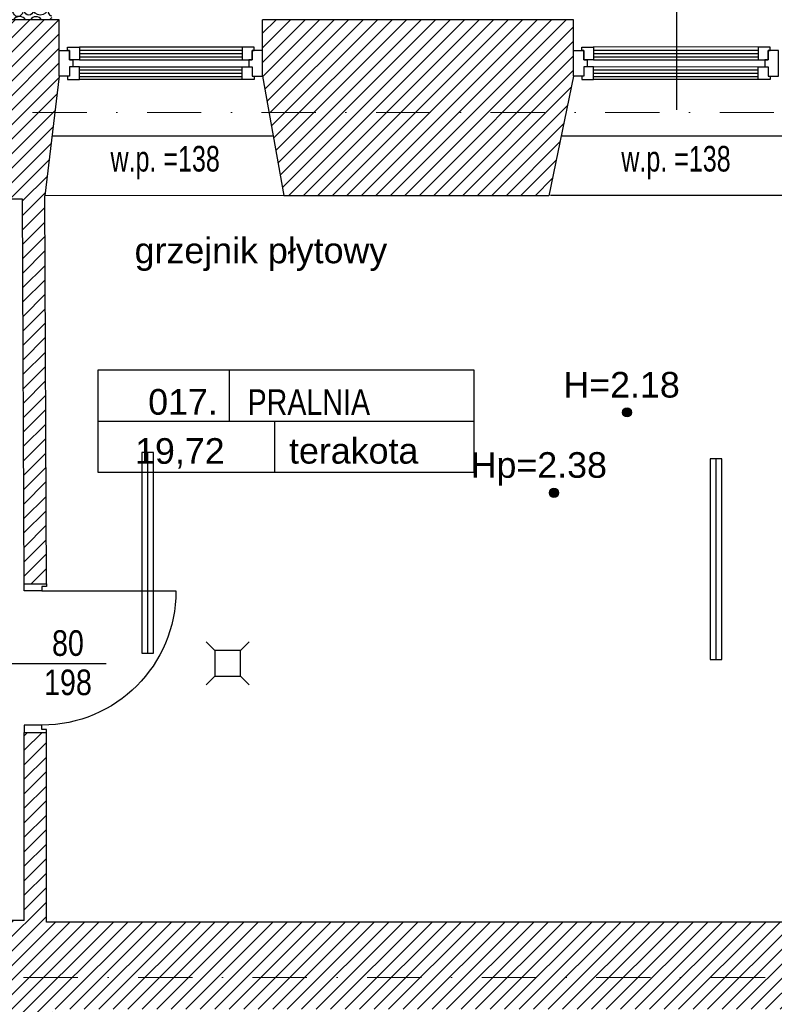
# Model space of a CAD drawing. Header units: millimetres. Extents: x 77315 to 1043159, y -108895 to -47794.
# Tile 17 of 87: x 90176 to 94593, y -98639 to -92878. Entities that reach past the tile are written whole.
import ezdxf

# ---------------------------------------------------------------- set-up
doc = ezdxf.new("R2010")
doc.units = ezdxf.units.MM
doc.header["$MEASUREMENT"] = 0
doc.linetypes.add('Dot & Dashed', pattern=[670.277762, 317.5, -176.388889, 0, -176.388874])
for name, color, linetype in [('A-DRZWI', 7, 'Continuous'), ('A-OPISY-2', 7, 'Continuous'), ('A-OPISY-3', 7, 'Continuous'), ('A-WYSOKOSCI', 7, 'Continuous'), ('detalokna', 7, 'Continuous'), ('DRZWI', 7, 'Continuous'), ('HATCH', 7, 'Continuous'), ('linia nadproza', 7, 'Continuous'), ('meble', 7, 'Continuous'), ('Nowe_A-OKNA-OPIS', 7, 'Continuous'), ('Nowe_A_okno', 7, 'Continuous'), ('Nowe_Interior - Lamp', 7, 'Continuous'), ('opisy inne', 7, 'Continuous'), ('PARAPET', 7, 'Continuous'), ('Structural - Bearing', 7, 'Continuous'), ('Structural - Grid', 7, 'Continuous')]:
    doc.layers.add(name, color=color, linetype=linetype)
doc.styles.add('STYL_AUTOMATYCZNY_1', font='arial.ttf')
doc.styles.add('STYL_AUTOMATYCZNY_3', font='arial.ttf', dxfattribs={"width": 0.8})
doc.styles.add('STYL_AUTOMATYCZNY_4', font='arial.ttf', dxfattribs={"width": 0.7})
pattern_1 = [(45, (0, 0), (-42.426407, 42.426407), [])]

# ---------------------------------------------------------------- blocks, each defined once
blk = doc.blocks.new('*X5')
at = {"layer": 'HATCH'}
for centre, radius in [((87019.5, -92444.8), 42.6), ((88264.1, -92446.9), 47.3), ((88474.3, -92444.8), 42.6), ((88627.8, -92446.9), 47.3), ((88838, -92444.8), 42.6), ((88991.5, -92446.9), 47.3), ((89201.7, -92444.8), 42.6), ((89355.2, -92446.9), 47.3), ((89565.4, -92444.8), 42.6), ((89718.9, -92446.9), 47.3), ((89929.1, -92444.8), 42.6), ((90082.6, -92446.9), 47.3), ((90292.8, -92444.8), 42.6), ((90446.3, -92446.9), 47.3), ((90656.5, -92444.8), 42.6), ((86952.1, -92462.5), 25.1), ((87086.8, -92470.2), 20.7), ((88178, -92470.2), 20.7), ((88343.1, -92466), 28.6), ((88406.9, -92462.5), 25.1), ((88541.7, -92470.2), 20.7), ((88706.8, -92466), 28.6), ((88770.6, -92462.5), 25.1), ((88905.4, -92470.2), 20.7), ((89070.5, -92466), 28.6), ((89134.3, -92462.5), 25.1), ((89269.1, -92470.2), 20.7), ((89434.2, -92466), 28.6), ((89498, -92462.5), 25.1), ((89632.8, -92470.2), 20.7), ((89797.9, -92466), 28.6), ((89861.7, -92462.5), 25.1), ((89996.5, -92470.2), 20.7), ((90161.6, -92466), 28.6), ((90225.5, -92462.5), 25.1), ((90360.2, -92470.2), 20.7), ((90525.3, -92466), 28.6), ((90589.2, -92462.5), 25.1), ((90723.9, -92470.2), 20.7), ((86994, -92534.6), 38.4), ((88209.2, -92555.8), 61.2), ((88352.8, -92543.4), 47.7), ((88448.8, -92534.6), 38.4), ((88572.9, -92555.8), 61.2), ((88716.5, -92543.4), 47.7), ((88812.5, -92534.6), 38.4), ((88936.6, -92555.8), 61.2), ((89080.2, -92543.4), 47.7), ((89176.2, -92534.6), 38.4), ((89300.3, -92555.8), 61.2), ((89443.9, -92543.4), 47.7), ((89539.9, -92534.6), 38.4), ((89664, -92555.8), 61.2), ((89807.6, -92543.4), 47.7), ((89903.6, -92534.6), 38.4), ((90027.7, -92555.8), 61.2), ((90171.3, -92543.4), 47.7), ((90267.3, -92534.6), 38.4), ((90391.4, -92555.8), 61.2), ((90535, -92543.4), 47.7), ((90631, -92534.6), 38.4), ((86992.9, -92628.9), 47.3), ((88294.3, -92626.8), 42.6), ((88447.8, -92628.9), 47.3), ((88658, -92626.8), 42.6), ((88811.5, -92628.9), 47.3), ((89021.7, -92626.8), 42.6), ((89175.2, -92628.9), 47.3), ((89385.4, -92626.8), 42.6), ((89538.9, -92628.9), 47.3), ((89749.1, -92626.8), 42.6), ((89902.6, -92628.9), 47.3), ((90112.8, -92626.8), 42.6), ((90266.3, -92628.9), 47.3), ((90476.5, -92626.8), 42.6), ((90630, -92628.9), 47.3), ((86906.8, -92652.2), 20.7), ((87072, -92648), 28.6), ((88163.1, -92648), 28.6), ((88226.9, -92644.5), 25.1), ((88361.7, -92652.2), 20.7), ((88526.8, -92648), 28.6), ((88590.6, -92644.5), 25.1), ((88725.4, -92652.2), 20.7), ((88890.5, -92648), 28.6), ((88954.3, -92644.5), 25.1), ((89089.1, -92652.2), 20.7), ((89254.2, -92648), 28.6), ((89318, -92644.5), 25.1), ((89452.8, -92652.2), 20.7), ((89617.9, -92648), 28.6), ((89681.7, -92644.5), 25.1), ((89816.5, -92652.2), 20.7), ((89981.6, -92648), 28.6), ((90045.5, -92644.5), 25.1), ((90180.2, -92652.2), 20.7), ((90345.3, -92648), 28.6), ((90409.2, -92644.5), 25.1), ((90543.9, -92652.2), 20.7), ((90709, -92648), 28.6), ((86938.1, -92737.8), 61.2), ((87081.6, -92725.4), 47.7), ((87177.7, -92716.6), 38.4), ((87301.8, -92737.8), 61.2), ((87445.3, -92725.4), 47.7), ((87541.4, -92716.6), 38.4), ((88172.8, -92725.4), 47.7), ((88268.8, -92716.6), 38.4), ((88392.9, -92737.8), 61.2), ((88536.5, -92725.4), 47.7), ((88632.5, -92716.6), 38.4), ((88756.6, -92737.8), 61.2), ((88900.2, -92725.4), 47.7), ((88996.2, -92716.6), 38.4), ((89120.3, -92737.8), 61.2), ((89263.9, -92725.4), 47.7), ((89359.9, -92716.6), 38.4), ((89484, -92737.8), 61.2), ((89627.6, -92725.4), 47.7), ((89723.6, -92716.6), 38.4), ((89847.7, -92737.8), 61.2), ((89991.3, -92725.4), 47.7), ((90087.3, -92716.6), 38.4), ((90211.4, -92737.8), 61.2), ((90355, -92725.4), 47.7), ((90451, -92716.6), 38.4), ((90575.1, -92737.8), 61.2), ((90718.7, -92725.4), 47.7), ((86955.8, -92826.5), 25.1), ((87023.2, -92808.8), 42.6), ((87090.5, -92834.2), 20.7), ((87176.6, -92810.9), 47.3), ((87255.7, -92830), 28.6), ((87319.5, -92826.5), 25.1), ((87386.9, -92808.8), 42.6), ((88181.7, -92834.2), 20.7), ((88267.8, -92810.9), 47.3), ((88346.8, -92830), 28.6), ((88410.6, -92826.5), 25.1), ((88478, -92808.8), 42.6), ((88545.4, -92834.2), 20.7), ((88631.5, -92810.9), 47.3), ((88710.5, -92830), 28.6), ((88774.3, -92826.5), 25.1), ((88841.7, -92808.8), 42.6), ((88909.1, -92834.2), 20.7), ((88995.2, -92810.9), 47.3), ((89074.2, -92830), 28.6), ((89138, -92826.5), 25.1), ((89205.4, -92808.8), 42.6), ((89272.8, -92834.2), 20.7), ((89358.9, -92810.9), 47.3), ((89437.9, -92830), 28.6), ((89501.7, -92826.5), 25.1), ((89569.1, -92808.8), 42.6), ((89636.5, -92834.2), 20.7), ((89722.6, -92810.9), 47.3), ((89801.6, -92830), 28.6), ((89865.5, -92826.5), 25.1), ((89932.8, -92808.8), 42.6), ((90000.2, -92834.2), 20.7), ((90086.3, -92810.9), 47.3), ((90165.3, -92830), 28.6), ((90229.2, -92826.5), 25.1), ((90296.5, -92808.8), 42.6), ((86997.7, -92898.6), 38.4), ((87121.8, -92919.8), 61.2), ((87265.3, -92907.4), 47.7), ((87361.4, -92898.6), 38.4), ((86348.3, -93012), 28.6), ((86412.1, -93008.5), 25.1), ((86712, -93012), 28.6), ((86775.8, -93008.5), 25.1), ((86214.4, -93101.8), 61.2), ((86183.1, -93016.2), 20.7), ((86357.9, -93089.4), 47.7), ((86454, -93080.6), 38.4), ((86578.1, -93101.8), 61.2), ((86546.8, -93016.2), 20.7), ((86721.6, -93089.4), 47.7), ((86817.7, -93080.6), 38.4), ((86232.1, -93190.5), 25.1), ((86299.5, -93172.7), 42.6), ((86452.9, -93174.9), 47.3), ((86532, -93194), 28.6), ((86595.8, -93190.5), 25.1), ((86663.2, -93172.7), 42.6), ((86816.6, -93174.9), 47.3), ((86398.1, -93283.8), 61.2), ((86366.8, -93198.2), 20.7), ((86761.8, -93283.8), 61.2), ((86730.5, -93198.2), 20.7), ((86274, -93262.5), 38.4), ((86541.6, -93271.4), 47.7), ((86637.7, -93262.5), 38.4), ((86272.9, -93356.9), 47.3), ((86483.2, -93354.7), 42.6), ((86636.6, -93356.9), 47.3), ((86846.9, -93354.7), 42.6), ((86186.8, -93380.2), 20.7), ((86352, -93376), 28.6), ((86415.8, -93372.5), 25.1), ((86550.5, -93380.2), 20.7), ((86715.7, -93376), 28.6), ((86779.5, -93372.5), 25.1)]:
    blk.add_circle(centre, radius, dxfattribs=at)
for centre, radius, start, end in [((86934.4, -92373.8), 61.2, 190.13416, 66.27972), ((86934.4, -92373.8), 61.2, 113.72028, 169.86584), ((87077.9, -92361.4), 47.7, 113.99283, 66.00717), ((87174, -92352.6), 38.4, 114.98604, 65.01396), ((87298.1, -92373.8), 61.2, 113.72028, 66.27972), ((87441.6, -92361.4), 47.7, 113.99283, 66.00717), ((87537.7, -92352.6), 38.4, 114.98604, 65.01396), ((87661.8, -92373.8), 61.2, 113.72028, 239.56812), ((87661.8, -92373.8), 61.2, 6.17761, 66.27972), ((87805.3, -92361.4), 47.7, 113.99283, 187.06829), ((87805.3, -92361.4), 47.7, 352.93171, 66.00717), ((87901.4, -92352.6), 38.4, 114.98604, 202.51717), ((87901.4, -92352.6), 38.4, 337.48283, 65.01396), ((88025.5, -92373.8), 61.2, 113.72028, 173.82239), ((88025.5, -92373.8), 61.2, 6.17761, 66.27972), ((88169, -92361.4), 47.7, 113.99283, 66.00717), ((88265.1, -92352.6), 38.4, 114.98604, 65.01396), ((88389.2, -92373.8), 61.2, 113.72028, 66.27972), ((88532.8, -92361.4), 47.7, 113.99283, 66.00717), ((88628.8, -92352.6), 38.4, 114.98604, 65.01396), ((88752.9, -92373.8), 61.2, 113.72028, 66.27972), ((88896.5, -92361.4), 47.7, 113.99283, 66.00717), ((88992.5, -92352.6), 38.4, 114.98604, 65.01396), ((89116.6, -92373.8), 61.2, 113.72028, 66.27972), ((89260.2, -92361.4), 47.7, 113.99283, 66.00717), ((89356.2, -92352.6), 38.4, 114.98604, 65.01396), ((89480.3, -92373.8), 61.2, 113.72028, 66.27972), ((89623.9, -92361.4), 47.7, 113.99283, 66.00717), ((89719.9, -92352.6), 38.4, 114.98604, 65.01396), ((89844, -92373.8), 61.2, 113.72028, 66.27972), ((89987.6, -92361.4), 47.7, 113.99283, 66.00717), ((90083.6, -92352.6), 38.4, 114.98604, 65.01396), ((90207.7, -92373.8), 61.2, 113.72028, 66.27972), ((90351.3, -92361.4), 47.7, 113.99283, 66.00717), ((90447.3, -92352.6), 38.4, 114.98604, 65.01396), ((90571.4, -92373.8), 61.2, 113.72028, 66.27972), ((90715, -92361.4), 47.7, 113.99283, 66.00717), ((90811, -92352.6), 38.4, 114.98604, 299.53573), ((87172.9, -92446.9), 47.3, 346.64665, 239.53879), ((87383.2, -92444.8), 42.6, 342.07807, 197.92193), ((87536.6, -92446.9), 47.3, 346.64665, 193.35335), ((88110.6, -92444.8), 42.6, 258.16833, 101.83167), ((90810, -92446.9), 47.3, 292.42908, 247.57092), ((86888.3, -92466), 28.6, 240.30952, 119.69048), ((87252, -92466), 28.6, 16.63009, 163.36991), ((87315.8, -92462.5), 25.1, 10.65456, 169.34544), ((87450.5, -92470.2), 20.7, 36.59804, 143.40196), ((87615.7, -92466), 28.6, 58.13503, 163.36991), ((90889, -92466), 28.6, 126.25721, 239.45858), ((90889, -92466), 28.6, 300.54142, 349.00431), ((86897.9, -92543.4), 47.7, 240.04223, 119.95777), ((87118.1, -92555.8), 61.2, 59.69442, 300.30558), ((87615.7, -92466), 28.6, 230.58947, 301.86497), ((87625.3, -92543.4), 47.7, 83.46418, 125.66137), ((88085.1, -92534.6), 38.4, 295.9427, 64.0573), ((90755.1, -92555.8), 61.2, 68.66403, 291.33597), ((90952.9, -92462.5), 25.1, 231.70427, 286.44632), ((90994.7, -92534.6), 38.4, 78.3625, 166.70569), ((87625.3, -92543.4), 47.7, 234.33863, 276.53582), ((88084.1, -92628.9), 47.3, 292.09972, 67.90028), ((90994.7, -92534.6), 38.4, 193.29431, 281.6375), ((90993.7, -92628.9), 47.3, 79.33393, 140.12755), ((86839.5, -92626.8), 42.6, 324.49377, 35.50623), ((87135.8, -92644.5), 25.1, 58.34473, 15.3373), ((87203.2, -92626.8), 42.6, 195.11801, 344.88199), ((87270.5, -92652.2), 20.7, 136.15235, 43.84765), ((87356.6, -92628.9), 47.3, 190.88046, 349.11954), ((87435.7, -92648), 28.6, 159.14419, 20.85581), ((87499.5, -92644.5), 25.1, 164.6627, 15.3373), ((87566.9, -92626.8), 42.6, 195.11801, 43.92161), ((87634.2, -92652.2), 20.7, 99.69347, 260.30653), ((90772.9, -92644.5), 25.1, 79.56439, 280.43561), ((87665.5, -92737.8), 61.2, 124.54706, 235.45294), ((90993.7, -92628.9), 47.3, 219.87245, 280.66607), ((90938.8, -92737.8), 61.2, 314.11261, 72.34609), ((90814.7, -92716.6), 38.4, 166.70569, 193.29431), ((86892, -92830), 28.6, 231.31753, 128.68247), ((87454.2, -92834.2), 20.7, 338.29856, 201.70144), ((87540.4, -92810.9), 47.3, 319.22197, 220.77803), ((87619.4, -92830), 28.6, 66.53244, 204.35791), ((88114.3, -92808.8), 42.6, 224.06304, 106.98789), ((90363.9, -92834.2), 20.7, 18.23374, 271.29284), ((90450, -92810.9), 47.3, 339.22047, 200.77953), ((90529, -92830), 28.6, 4.66302, 175.33698), ((90592.9, -92826.5), 25.1, 9.68071, 182.79316), ((90660.2, -92808.8), 42.6, 2.49227, 197.95945), ((90813.7, -92810.9), 47.3, 140.12755, 162.71809), ((90813.7, -92810.9), 47.3, 27.84471, 34.97637), ((90938.8, -92737.8), 61.2, 228.6725, 230.04669), ((91024, -92808.8), 42.6, 120.30975, 140.46662), ((86901.6, -92907.4), 47.7, 234.7546, 125.2454), ((87619.4, -92830), 28.6, 337.20274, 343.08754), ((87683.2, -92826.5), 25.1, 208.23637, 210.49114), ((87992.8, -92907.4), 47.7, 38.3084, 125.38958), ((87983.1, -92830), 28.6, 251.05905, 343.08754), ((88046.9, -92826.5), 25.1, 208.23637, 331.76363), ((88088.8, -92898.6), 38.4, 32.75905, 147.24095), ((88212.9, -92919.8), 61.2, 43.36347, 136.63653), ((88356.5, -92907.4), 47.7, 38.3084, 141.6916), ((88452.5, -92898.6), 38.4, 32.75905, 147.24095), ((88576.6, -92919.8), 61.2, 43.36347, 136.63653), ((88720.2, -92907.4), 47.7, 38.3084, 141.6916), ((88816.2, -92898.6), 38.4, 32.75905, 147.24095), ((88940.3, -92919.8), 61.2, 43.36347, 136.63653), ((89083.9, -92907.4), 47.7, 38.3084, 141.6916), ((89179.9, -92898.6), 38.4, 32.75905, 147.24095), ((89304, -92919.8), 61.2, 43.36347, 136.63653), ((89447.6, -92907.4), 47.7, 38.3084, 141.6916), ((89543.6, -92898.6), 38.4, 32.75905, 147.24095), ((89667.7, -92919.8), 61.2, 43.36347, 136.63653), ((89811.3, -92907.4), 47.7, 38.3084, 141.6916), ((89907.3, -92898.6), 38.4, 32.75905, 147.24095), ((90031.4, -92919.8), 61.2, 43.36347, 136.63653), ((90175, -92907.4), 47.7, 38.3084, 141.6916), ((90271, -92898.6), 38.4, 32.75905, 147.24095), ((90395.1, -92919.8), 61.2, 120.17135, 136.63653), ((86115.8, -92990.8), 42.6, 291.43213, 32.63816), ((86269.2, -92992.9), 47.3, 147.93267, 32.06733), ((86394.4, -92919.8), 61.2, 231.59665, 308.40335), ((86479.5, -92990.8), 42.6, 147.36184, 32.63816), ((86632.9, -92992.9), 47.3, 147.93267, 32.06733), ((86758.1, -92919.8), 61.2, 231.59665, 308.40335), ((86843.2, -92990.8), 42.6, 147.36184, 43.3712), ((86996.6, -92992.9), 47.3, 342.36909, 197.63091), ((87075.7, -93012), 28.6, 9.62288, 170.37712), ((87139.5, -93008.5), 25.1, 2.81856, 177.18144), ((87206.9, -92990.8), 42.6, 337.18909, 202.81091), ((87360.4, -92992.9), 47.3, 300.89614, 197.63091), ((87439.4, -93012), 28.6, 129.28939, 230.71061), ((86941.8, -93101.8), 61.2, 117.45146, 242.54854), ((86910.5, -93016.2), 20.7, 25.57042, 278.3774), ((87274.2, -93016.2), 20.7, 25.57042, 154.42958), ((86090.2, -93080.6), 38.4, 217.54111, 32.9716), ((87449, -93089.4), 47.7, 125.59231, 234.40769), ((85935.8, -93172.7), 42.6, 298.45305, 61.54695), ((85994.2, -93089.4), 47.7, 244.03936, 324.65671), ((86089.2, -93174.9), 47.3, 294.00909, 245.99091), ((86168.3, -93194), 28.6, 237.95073, 237.4872), ((86895.7, -93194), 28.6, 51.29008, 308.70992), ((87390.6, -93172.7), 42.6, 43.8308, 98.02233), ((86003.1, -93198.2), 20.7, 285.10005, 254.89995), ((87390.6, -93172.7), 42.6, 261.97767, 316.1692), ((86177.9, -93271.4), 47.7, 238.6318, 121.3682), ((86905.3, -93271.4), 47.7, 80.08263, 279.91737), ((87365.1, -93262.5), 38.4, 300.67139, 59.32861), ((86119.5, -93354.7), 42.6, 322.21478, 37.78522), ((87364.1, -93356.9), 47.3, 335.09031, 64.20751), ((85909.2, -93356.9), 47.3, 351.55791, 8.44209), ((85988.3, -93376), 28.6, 122.04927, 237.95073), ((86914.2, -93380.2), 20.7, 91.9269, 268.0731), ((87443.1, -93376), 28.6, 139.72293, 220.27707), ((85997.9, -93453.4), 47.7, 98.08264, 151.42782), ((85997.9, -93453.4), 47.7, 342.38259, 81.91736), ((86094, -93444.5), 38.4, 322.67368, 217.32632), ((86218.1, -93465.8), 61.2, 358.14526, 181.85474), ((86361.6, -93453.4), 47.7, 342.38259, 197.61741), ((86457.7, -93444.5), 38.4, 322.67368, 217.32632), ((86581.8, -93465.8), 61.2, 344.84684, 181.85474), ((86725.3, -93453.4), 47.7, 323.37756, 216.62244), ((86821.4, -93444.5), 38.4, 283.62026, 256.37974), ((86945.5, -93465.8), 61.2, 121.43738, 195.15316), ((86945.5, -93465.8), 61.2, 344.84684, 345.84908)]:
    blk.add_arc(centre, radius, start, end, dxfattribs=at)

msp = doc.modelspace()

# ---------------------------------------------------------------- hatches: boundary and pattern name
at = {"layer": 'A-WYSOKOSCI'}
for points in [[(93757.8, -95175.4, 1), (93704.4, -95175.4, 1)], [(93330.1, -95646.6, 1), (93276.7, -95646.6, 1)]]:
    msp.add_hatch(color=256, dxfattribs=at).paths.add_polyline_path(points)
at = {"layer": 'HATCH'}
h = msp.add_hatch(dxfattribs=at)
h.set_pattern_fill('Common_Brick_0002', color=256, style=0, pattern_type=2)
h.set_pattern_definition(pattern_1)
h.paths.add_polyline_path([(87457.3, -93517.8), (86506, -93517.8), (86506, -93622.2), (86506, -93817.8), (86602, -94147.8), (86526.3, -94147.8), (86526.3, -94267.8), (87454.1, -94277.8), (87455, -94467.8), (87455.9, -94667.8), (87462.3, -96078.3), (88172.4, -96080.3), (88172.4, -96218.2), (88332.4, -96218.2), (88351.4, -94667.8), (88353.8, -94467.8), (88253.7, -94467.8), (88355.4, -94342.1), (88360.5, -93927.8), (90192.4, -93927.8), (90193.1, -94097.5), (90194.8, -94467.8), (90202.4, -96178.1), (90332.4, -96178.1), (90324.8, -94467.8), (90322.4, -93907.8), (90407.3, -93207.8), (90407.3, -93022.2), (90407.3, -92877.8), (88665.7, -92877.8), (88613.1, -92877.8), (88613.1, -93022.2), (88590.5, -93022.2), (88590.5, -92877.8), (88542.3, -92877.8), (87958, -92877.8), (87457.3, -92877.8)])
h = msp.add_hatch(dxfattribs=at)
h.set_pattern_fill('Common_Brick_0002', color=256, style=0, pattern_type=2)
h.set_pattern_definition(pattern_1)
h.paths.add_polyline_path([(93417.3, -92877.8), (91597.3, -92877.8), (91597.3, -93022.2), (91597.3, -93057.8), (91597.3, -93207.8), (91722.4, -93907.1), (91721.7, -93907.1), (91722.4, -93907.8), (92536, -93907.8), (93272.4, -93907.8), (93417.3, -93207.8), (93417.3, -93022.2)])
h = msp.add_hatch(dxfattribs=at)
h.set_pattern_fill('Common_Brick_0002', color=256, style=0, pattern_type=2)
h.set_pattern_definition(pattern_1)
h.paths.add_polyline_path([(90073.4, -98148.1), (90073.4, -98428.1), (89933.4, -98428.1), (89933.4, -98161.4), (89933.4, -98148.1), (89372.3, -98148.1), (89357.3, -98658.1), (89457.3, -98658.1), (89457.3, -98766.1), (90367.3, -98766.1), (90367.3, -98668.1), (94952.3, -98668.1), (94952.3, -98158.1), (90332.4, -98158.1), (90332.4, -97048.1), (90202.4, -97048.1), (90202.4, -98148.1)])

# ---------------------------------------------------------------- linework, layer by layer
at = {"layer": 'A-DRZWI'}
msp.add_line((90132.8, -96644.3), (90681.2, -96644.3), dxfattribs=at)
msp.add_lwpolyline([(90305.3, -96220.4), (91090.9, -96220.7, -0.414212), (90305.3, -97005.8)], format="xyb", dxfattribs=at)
at = {"layer": 'A-OPISY-3'}
for p, q in [((91403.1, -94926.6), (91403.1, -95226.7)), ((90635.2, -95226.7), (92835.2, -95226.7)), ((91666.8, -95226.7), (91666.8, -95526.7))]:
    msp.add_line(p, q, dxfattribs=at)
msp.add_lwpolyline([(90635.2, -95526.7), (90635.2, -94926.6), (92835.2, -94926.6), (92835.2, -95526.7)], close=True, dxfattribs=at)
at = {"layer": 'A-WYSOKOSCI'}
for centre in [(93731.1, -95175.4), (93303.4, -95646.6)]:
    msp.add_circle(centre, 26.7, dxfattribs=at)
at = {"layer": 'detalokna'}
for p, q in [((91722.4, -93907.1), (90322.4, -93907.8)), ((94682.4, -93907.1), (93282.4, -93907.1))]:
    msp.add_line(p, q, dxfattribs=at)
at = {"layer": 'DRZWI'}
for points in [[(90332.4, -96178.1), (90332.3, -96194.7), (90305.3, -96194.7), (90305.3, -96220.4), (90202.3, -96220.4), (90202.3, -96178.1)], [(90332.4, -97048.1), (90332.3, -97031.5), (90305.3, -97031.5), (90305.3, -97005.8), (90202.3, -97005.8), (90202.3, -97048.1)]]:
    msp.add_lwpolyline(points, dxfattribs=at)
at = {"layer": 'linia nadproza'}
for p, q in [((90364.8, -93557.8), (91659.9, -93557.8)), ((93344.8, -93557.8), (94649.8, -93557.8))]:
    msp.add_line(p, q, dxfattribs=at)
at = {"layer": 'meble'}
for p, q in [((91267.9, -96518.2), (91318.9, -96569.3)), ((91520, -96518.2), (91468.9, -96569.3)), ((91318.9, -96719.3), (91267.9, -96770.4)), ((91468.9, -96719.3), (91520, -96770.4))]:
    msp.add_line(p, q, dxfattribs=at)
msp.add_lwpolyline([(91318.9, -96719.3), (91468.9, -96719.3), (91468.9, -96569.3), (91318.9, -96569.3)], close=True, dxfattribs=at)
at = {"layer": 'Nowe_A-OKNA-OPIS'}
msp.add_line((94022.2, -93404.8), (94022.2, -92494.7), dxfattribs=at)
at = {"layer": 'Nowe_A_okno'}
for points in [[(90525.4, -93037.8), (90525.4, -93112.8), (90467.3, -93112.8), (90467.3, -93057.8), (90455.5, -93057.8), (90455.5, -93037.8)], [(91479.1, -93037.8), (91479.1, -93112.8), (91537.3, -93112.8), (91537.3, -93057.8), (91549.1, -93057.8), (91549.1, -93037.8)], [(93535.4, -93037.8), (93535.4, -93112.8), (93477.3, -93112.8), (93477.3, -93057.8), (93465.5, -93057.8), (93465.5, -93037.8)], [(94499.1, -93037.8), (94499.1, -93112.8), (94557.3, -93112.8), (94557.3, -93057.8), (94569.1, -93057.8), (94569.1, -93037.8)], [(90407.3, -93207.8), (90407.3, -93057.8), (90467.3, -93057.8), (90467.3, -93112.8), (90487.2, -93112.8), (90487.2, -93152.8), (90467.3, -93152.8), (90467.3, -93207.8)], [(91597.3, -93207.8), (91597.3, -93057.8), (91537.3, -93057.8), (91537.3, -93112.8), (91517.3, -93112.8), (91517.3, -93152.8), (91537.3, -93152.8), (91537.3, -93207.8)], [(93417.3, -93207.8), (93417.3, -93057.8), (93477.3, -93057.8), (93477.3, -93112.8), (93497.2, -93112.8), (93497.2, -93152.8), (93477.3, -93152.8), (93477.3, -93207.8)], [(94617.3, -93207.8), (94617.3, -93057.8), (94557.3, -93057.8), (94557.3, -93112.8), (94537.3, -93112.8), (94537.3, -93152.8), (94557.3, -93152.8), (94557.3, -93207.8)], [(90525.4, -93227.8), (90525.4, -93152.8), (90467.3, -93152.8), (90467.3, -93207.8), (90455.5, -93207.8), (90455.5, -93227.8)], [(91479.1, -93227.8), (91479.1, -93152.8), (91537.3, -93152.8), (91537.3, -93207.8), (91549.1, -93207.8), (91549.1, -93227.8)], [(93535.4, -93227.8), (93535.4, -93152.8), (93477.3, -93152.8), (93477.3, -93207.8), (93465.5, -93207.8), (93465.5, -93227.8)], [(94499.1, -93227.8), (94499.1, -93152.8), (94557.3, -93152.8), (94557.3, -93207.8), (94569.1, -93207.8), (94569.1, -93227.8)]]:
    msp.add_lwpolyline(points, close=True, dxfattribs=at)
for points in [[(91479.1, -93037.8), (90525.4, -93037.8)], [(94499.1, -93037.8), (93535.4, -93037.3)], [(90525.4, -93055.3), (91479.1, -93055.3)], [(90525.4, -93075.3), (91479.1, -93075.3)], [(90525.4, -93095.3), (91479.1, -93095.3)], [(93535.4, -93055.3), (94499.1, -93055.3)], [(93535.4, -93075.3), (94499.1, -93075.3)], [(93535.4, -93095.3), (94499.1, -93095.3)], [(90525.4, -93112.8), (91479.1, -93112.8)], [(90525.4, -93152.8), (91479.1, -93152.8)], [(93535.4, -93112.3), (94499.1, -93112.8)], [(93535.4, -93152.3), (94499.1, -93152.8)], [(90525.4, -93170.3), (91479.1, -93170.3)], [(90525.4, -93190.3), (91479.1, -93190.3)], [(90525.4, -93210.3), (91479.1, -93210.3)], [(93535.4, -93170.3), (94499.1, -93170.3)], [(93535.4, -93190.3), (94499.1, -93190.3)], [(93535.4, -93210.3), (94499.1, -93210.3)], [(91479.1, -93227.8), (90525.4, -93227.8)], [(94499.1, -93227.8), (93535.4, -93227.3)]]:
    msp.add_lwpolyline(points, dxfattribs=at)
at = {"layer": 'Nowe_Interior - Lamp'}
for points in [[(90891, -95410.8), (90891, -96584.8), (90960, -96584.8), (90960, -95410.8)], [(94217.5, -95448.4), (94217.5, -96622.4), (94286.5, -96622.4), (94286.5, -95448.4)]]:
    msp.add_lwpolyline(points, close=True, dxfattribs=at)
for points in [[(90925.5, -96584.8), (90925.5, -95410.8)], [(94252, -96622.4), (94252, -95448.4)]]:
    msp.add_lwpolyline(points, dxfattribs=at)
at = {"layer": 'Structural - Bearing'}
for p, q in [((90407.3, -92877.8), (87457.3, -92877.8)), ((90407.3, -93207.8), (90407.3, -92877.8)), ((91597.3, -93207.8), (91597.3, -92877.7)), ((93417.3, -92877.8), (91597.3, -92877.8)), ((93417.3, -93207.8), (93417.3, -92877.8)), ((90407.3, -93207.8), (90322.4, -93907.8)), ((91597.3, -93207.8), (91722.4, -93907.1)), ((93417.3, -93207.8), (93272.4, -93907.8)), ((90332.4, -96178.1), (90322.4, -93907.8)), ((93272.4, -93907.8), (91722.4, -93907.8)), ((90192.4, -93927.8), (88360.5, -93927.8)), ((90202.4, -96178.1), (90192.4, -93927.8)), ((90202.3, -96178.1), (90332.4, -96178.1)), ((90202.4, -98148.1), (90202.4, -97048.1)), ((90202.4, -97048.1), (90332.4, -97048.1)), ((90332.4, -98158.1), (90332.4, -97048.1)), ((90202.4, -98148.1), (89372.3, -98148.1)), ((94952.3, -98158.1), (90332.4, -98158.1))]:
    msp.add_line(p, q, dxfattribs=at)
at = {"layer": 'Structural - Grid', "linetype": 'Dot & Dashed', "lineweight": 15}
for p, q in [((118724.5, -93420.2), (80780, -93420.2)), ((120683.4, -98482.5), (78814.7, -98482.5))]:
    msp.add_line(p, q, dxfattribs=at)

# ---------------------------------------------------------------- block references
at = {"layer": 'HATCH'}
msp.add_blockref('*X5', (0, 0), dxfattribs=at)

# ---------------------------------------------------------------- texts
at = {"layer": 'A-OPISY-2', "char_height": 150, "attachment_point": 7}
for s, insert, style in [('\\A1;{\\pql;\\fArial|b0|i0|c238|p0;\\W1.000000;017.}', (90928, -95191.2), 'STYL_AUTOMATYCZNY_1'), ('\\A1;{\\pql;\\fArial|b0|i0|c238|p0;\\W0.800000;PRALNIA}', (91509.7, -95190.8), 'STYL_AUTOMATYCZNY_3'), ('\\A1;{\\pql;\\fArial|b0|i0|c238|p0;\\W1.000000;19,72}', (90851.3, -95504.4), 'STYL_AUTOMATYCZNY_1'), ('\\A1;{\\pql;\\fArial|b0|i0|c238|p0;\\W1.000000;terakota}', (91752.4, -95477.6), 'STYL_AUTOMATYCZNY_1')]:
    msp.add_mtext(s, dxfattribs=dict(at, insert=insert, style=style))
at = {"layer": 'A-WYSOKOSCI', "char_height": 150, "attachment_point": 5, "style": 'STYL_AUTOMATYCZNY_1'}
for s, insert in [('\\A1;{\\pqc;\\fArial|b0|i0|c238|p0;\\W1.000000;grzejnik płytowy}', (91588.1, -94250.7)), ('\\A1;{\\pqc;\\fArial|b0|i0|c238|p0;\\W1.000000;H=2.18}', (93699.2, -95015)), ('\\A1;{\\pqc;\\fArial|b0|i0|c238|p0;\\W1.000000;Hp=2.38}', (93214.6, -95506.1))]:
    msp.add_mtext(s, dxfattribs=dict(at, insert=insert))
at = {"layer": 'opisy inne', "char_height": 150, "attachment_point": 5, "style": 'STYL_AUTOMATYCZNY_3'}
for s, insert in [('\\A1;{\\pqc;\\fArial|b0|i0|c238|p0;\\W0.800000;80}', (90458.5, -96526.6)), ('\\A1;{\\pqc;\\fArial|b0|i0|c238|p0;\\W0.800000;198}', (90458.5, -96756.4))]:
    msp.add_mtext(s, dxfattribs=dict(at, insert=insert))
at = {"layer": 'PARAPET', "char_height": 150, "attachment_point": 5, "style": 'STYL_AUTOMATYCZNY_4'}
for insert in [(91027.5, -93713.9), (94017.5, -93713.9)]:
    msp.add_mtext('\\A1;{\\pqc;\\fArial|b0|i0|c238|p0;\\W0.700000;w.p. =138}', dxfattribs=dict(at, insert=insert))

doc.saveas('drawing.dxf')
